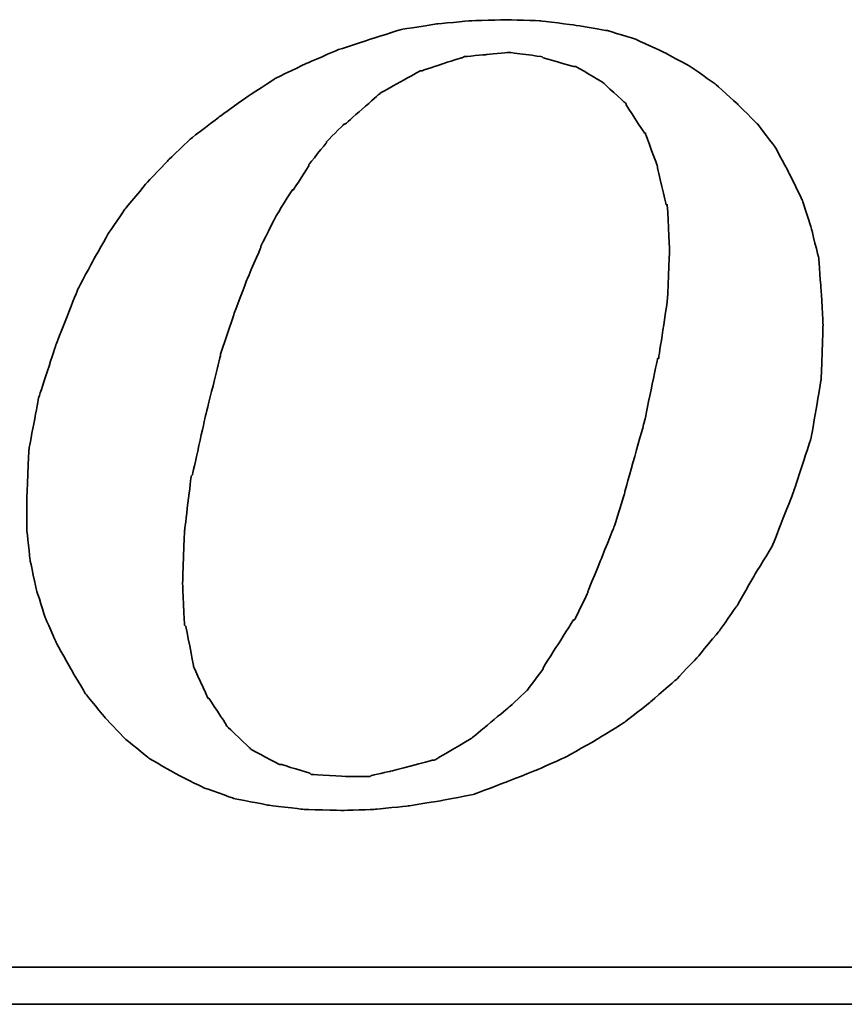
# Model space of a CAD drawing. Header units: millimetres. Extents: x -9 to 423, y 107 to 253.
# Tile 50 of 56: x 331.82 to 339.11, y 142.51 to 151.22. Entities that reach past the tile are written whole.
import ezdxf

# ---------------------------------------------------------------- set-up
doc = ezdxf.new("R2010")
doc.units = ezdxf.units.MM
doc.header["$LTSCALE"] = 0.15
doc.layers.add('DIM', color=4, linetype='CONTINUOUS')
doc.layers.add('layer 1', color=7, linetype='CONTINUOUS')

# ---------------------------------------------------------------- blocks, each defined once
blk = doc.blocks.new('TBI MOTION logo(完整正式版)')
at = {"layer": 'layer 1', "color": 22, "lineweight": 35}
for points, knots in [([(35.79625, -6.98375), (35.79625, -6.98375), (36.23125, -7.43875), (36.23125, -7.43875), (36.23125, -7.43875), (36.23125, -7.43875), (36.75625, -7.87125), (36.75625, -7.87125), (36.75625, -7.87125), (36.75625, -7.87125), (37.33125, -8.20375), (37.33125, -8.20375), (37.33125, -8.20375), (37.33125, -8.20375), (37.95625, -8.51875), (37.95625, -8.51875), (37.95625, -8.51875), (37.95625, -8.51875), (38.62625, -8.75875), (38.62625, -8.75875), (38.62625, -8.75875), (38.62625, -8.75875), (39.37125, -8.90375), (39.37125, -8.90375), (39.37125, -8.90375), (39.37125, -8.90375), (40.14125, -8.99875), (40.14125, -8.99875), (40.14125, -8.99875), (40.14125, -8.99875), (41.02625, -9.02375), (41.02625, -9.02375), (41.02625, -9.02375), (41.02625, -9.02375), (41.74625, -8.99875), (41.74625, -8.99875), (41.74625, -8.99875), (41.74625, -8.99875), (42.46625, -8.92375), (42.46625, -8.92375), (42.46625, -8.92375), (42.46625, -8.92375), (43.21125, -8.80625), (43.21125, -8.80625), (43.21125, -8.80625), (43.21125, -8.80625), (43.93125, -8.66375), (43.93125, -8.66375), (43.93125, -8.66375), (43.93125, -8.66375), (44.62625, -8.39875), (44.62625, -8.39875), (44.62625, -8.39875), (44.62625, -8.39875), (45.29625, -8.13375), (45.29625, -8.13375), (45.29625, -8.13375), (45.29625, -8.13375), (45.94625, -7.84375), (45.94625, -7.84375), (45.94625, -7.84375), (45.94625, -7.84375), (46.61625, -7.46375), (46.61625, -7.46375), (46.61625, -7.46375), (46.61625, -7.46375), (47.24125, -7.07875), (47.24125, -7.07875), (47.24125, -7.07875), (47.24125, -7.07875), (47.81625, -6.62375), (47.81625, -6.62375), (47.81625, -6.62375), (47.81625, -6.62375), (48.36875, -6.14375), (48.36875, -6.14375), (48.36875, -6.14375), (48.36875, -6.14375), (48.84625, -5.64125), (48.84625, -5.64125), (48.84625, -5.64125), (48.84625, -5.64125), (49.32625, -5.06375), (49.32625, -5.06375), (49.32625, -5.06375), (49.32625, -5.06375), (49.71125, -4.51374), (49.71125, -4.51374), (49.71125, -4.51374), (49.71125, -4.51374), (50.09625, -3.83874), (50.09625, -3.83874), (50.09625, -3.83874), (50.09625, -3.83874), (50.48125, -3.21374), (50.48125, -3.21374), (50.48125, -3.21374), (50.48125, -3.21374), (50.96125, -1.99125), (50.96125, -1.99125), (50.96125, -1.99125), (50.96125, -1.99125), (51.34375, -0.81875), (51.34375, -0.81875), (51.34375, -0.81875), (51.34375, -0.81875), (51.56125, 0.45624), (51.56125, 0.45624), (51.56125, 0.45624), (51.56125, 0.45624), (51.60625, 1.67624), (51.60625, 1.67624), (51.60625, 1.67624), (51.60625, 1.67624), (51.56125, 2.44625), (51.56125, 2.44625), (51.56125, 2.44625), (51.56125, 2.44625), (51.51125, 3.14125), (51.51125, 3.14125), (51.51125, 3.14125), (51.51125, 3.14125), (51.34375, 3.81125), (51.34375, 3.81125), (51.34375, 3.81125), (51.34375, 3.81125), (51.15125, 4.41125), (51.15125, 4.41125), (51.15125, 4.41125), (51.15125, 4.41125), (50.86125, 5.01125), (50.86125, 5.01125), (50.86125, 5.01125), (50.86125, 5.01125), (50.55125, 5.58875), (50.55125, 5.58875), (50.55125, 5.58875), (50.55125, 5.58875), (50.16625, 6.09125), (50.16625, 6.09125), (50.16625, 6.09125), (50.16625, 6.09125), (49.71125, 6.54875), (49.71125, 6.54875), (49.71125, 6.54875), (49.71125, 6.54875), (49.23125, 6.98125), (49.23125, 6.98125), (49.23125, 6.98125), (49.23125, 6.98125), (48.67875, 7.36625), (48.67875, 7.36625), (48.67875, 7.36625), (48.67875, 7.36625), (48.10375, 7.67625), (48.10375, 7.67625), (48.10375, 7.67625), (48.10375, 7.67625), (47.48125, 7.96375), (47.48125, 7.96375), (47.48125, 7.96375), (47.48125, 7.96375), (46.85625, 8.15625), (46.85625, 8.15625), (46.85625, 8.15625), (46.85625, 8.15625), (46.13625, 8.27624), (46.13625, 8.27624), (46.13625, 8.27624), (46.13625, 8.27624), (45.39125, 8.37125), (45.39125, 8.37125), (45.39125, 8.37125), (45.39125, 8.37125), (44.62625, 8.39624), (44.62625, 8.39624), (44.62625, 8.39624), (44.62625, 8.39624), (43.83625, 8.37125), (43.83625, 8.37125), (43.83625, 8.37125), (43.83625, 8.37125), (43.09125, 8.30125), (43.09125, 8.30125), (43.09125, 8.30125), (43.09125, 8.30125), (42.32125, 8.18125), (42.32125, 8.18125), (42.32125, 8.18125), (42.32125, 8.18125), (41.62875, 7.96375), (41.62875, 7.96375), (41.62875, 7.96375), (41.62875, 7.96375), (40.90625, 7.72625), (40.90625, 7.72625), (40.90625, 7.72625), (40.90625, 7.72625), (40.23624, 7.43625), (40.23624, 7.43625), (40.23624, 7.43625), (40.23624, 7.43625), (39.54124, 7.10125), (39.54124, 7.10125), (39.54124, 7.10125), (39.54124, 7.10125), (38.91625, 6.69125), (38.91625, 6.69125), (38.91625, 6.69125), (38.91625, 6.69125), (38.31625, 6.26125), (38.31625, 6.26125), (38.31625, 6.26125), (38.31625, 6.26125), (37.69125, 5.78125), (37.69125, 5.78125), (37.69125, 5.78125), (37.69125, 5.78125), (37.18625, 5.30125), (37.18625, 5.30125), (37.18625, 5.30125), (37.18625, 5.30125), (36.70625, 4.79624), (36.70625, 4.79624), (36.70625, 4.79624), (36.70625, 4.79624), (36.23125, 4.22125), (36.23125, 4.22125), (36.23125, 4.22125), (36.23125, 4.22125), (35.87124, 3.69375), (35.87124, 3.69375), (35.87124, 3.69375), (35.87124, 3.69375), (35.53125, 3.09125), (35.53125, 3.09125), (35.53125, 3.09125), (35.53125, 3.09125), (35.19875, 2.47125), (35.19875, 2.47125), (35.19875, 2.47125), (35.19875, 2.47125), (34.71625, 1.24625), (34.71625, 1.24625), (34.71625, 1.24625), (34.71625, 1.24625), (34.33125, 0.06874), (34.33125, 0.06874), (34.33125, 0.06874), (34.33125, 0.06874), (34.11625, -1.07875), (34.11625, -1.07875), (34.11625, -1.07875), (34.11625, -1.07875), (34.07125, -2.15875), (34.07125, -2.15875), (34.07125, -2.15875), (34.07125, -2.15875), (34.07125, -2.85375), (34.07125, -2.85375), (34.07125, -2.85375), (34.07125, -2.85375), (34.14125, -3.50375), (34.14125, -3.50375), (34.14125, -3.50375), (34.14125, -3.50375), (34.28625, -4.17375), (34.28625, -4.17375), (34.28625, -4.17375), (34.28625, -4.17375), (34.47625, -4.77624), (34.47625, -4.77624), (34.47625, -4.77624), (34.47625, -4.77624), (34.71625, -5.32625), (34.71625, -5.32625), (34.71625, -5.32625), (34.71625, -5.32625), (35.05375, -5.92875), (35.05375, -5.92875), (35.05375, -5.92875), (35.05375, -5.92875), (35.36375, -6.45375), (35.36375, -6.45375), (35.36375, -6.45375), (35.36375, -6.45375), (35.79625, -6.98375), (35.79625, -6.98375)], [0, 0, 0, 0, 0.01388889, 0.01388889, 0.01388889, 0.0138889, 0.02777778, 0.02777778, 0.02777778, 0.02777779, 0.04166667, 0.04166667, 0.04166667, 0.04166668, 0.05555556, 0.05555556, 0.05555556, 0.05555557, 0.06944444, 0.06944444, 0.06944444, 0.06944445, 0.08333333, 0.08333333, 0.08333333, 0.08333334, 0.09722222, 0.09722222, 0.09722222, 0.09722223, 0.11111111, 0.11111111, 0.11111111, 0.11111112, 0.125, 0.125, 0.125, 0.12500001, 0.13888889, 0.13888889, 0.13888889, 0.1388889, 0.15277778, 0.15277778, 0.15277778, 0.15277779, 0.16666667, 0.16666667, 0.16666667, 0.16666668, 0.18055556, 0.18055556, 0.18055556, 0.18055557, 0.19444444, 0.19444444, 0.19444444, 0.19444445, 0.20833333, 0.20833333, 0.20833333, 0.20833334, 0.22222222, 0.22222222, 0.22222222, 0.22222223, 0.23611111, 0.23611111, 0.23611111, 0.23611112, 0.25, 0.25, 0.25, 0.25000001, 0.26388889, 0.26388889, 0.26388889, 0.2638889, 0.27777778, 0.27777778, 0.27777778, 0.27777779, 0.29166667, 0.29166667, 0.29166667, 0.29166668, 0.30555556, 0.30555556, 0.30555556, 0.30555557, 0.31944444, 0.31944444, 0.31944444, 0.31944445, 0.33333333, 0.33333333, 0.33333333, 0.33333334, 0.34722222, 0.34722222, 0.34722222, 0.34722223, 0.36111111, 0.36111111, 0.36111111, 0.36111112, 0.375, 0.375, 0.375, 0.37500001, 0.38888889, 0.38888889, 0.38888889, 0.3888889, 0.40277778, 0.40277778, 0.40277778, 0.40277779, 0.41666667, 0.41666667, 0.41666667, 0.41666668, 0.43055556, 0.43055556, 0.43055556, 0.43055557, 0.44444444, 0.44444444, 0.44444444, 0.44444445, 0.45833333, 0.45833333, 0.45833333, 0.45833334, 0.47222222, 0.47222222, 0.47222222, 0.47222223, 0.48611111, 0.48611111, 0.48611111, 0.48611112, 0.5, 0.5, 0.5, 0.50000001, 0.51388889, 0.51388889, 0.51388889, 0.5138889, 0.52777778, 0.52777778, 0.52777778, 0.52777779, 0.54166667, 0.54166667, 0.54166667, 0.54166668, 0.55555556, 0.55555556, 0.55555556, 0.55555557, 0.56944444, 0.56944444, 0.56944444, 0.56944445, 0.58333333, 0.58333333, 0.58333333, 0.58333334, 0.59722222, 0.59722222, 0.59722222, 0.59722223, 0.61111111, 0.61111111, 0.61111111, 0.61111112, 0.625, 0.625, 0.625, 0.62500001, 0.63888889, 0.63888889, 0.63888889, 0.6388889, 0.65277778, 0.65277778, 0.65277778, 0.65277779, 0.66666667, 0.66666667, 0.66666667, 0.66666668, 0.68055556, 0.68055556, 0.68055556, 0.68055557, 0.69444444, 0.69444444, 0.69444444, 0.69444445, 0.70833333, 0.70833333, 0.70833333, 0.70833334, 0.72222222, 0.72222222, 0.72222222, 0.72222223, 0.73611111, 0.73611111, 0.73611111, 0.73611112, 0.75, 0.75, 0.75, 0.75000001, 0.76388889, 0.76388889, 0.76388889, 0.7638889, 0.77777778, 0.77777778, 0.77777778, 0.77777779, 0.79166667, 0.79166667, 0.79166667, 0.79166668, 0.80555556, 0.80555556, 0.80555556, 0.80555557, 0.81944444, 0.81944444, 0.81944444, 0.81944445, 0.83333333, 0.83333333, 0.83333333, 0.83333334, 0.84722222, 0.84722222, 0.84722222, 0.84722223, 0.86111111, 0.86111111, 0.86111111, 0.86111112, 0.875, 0.875, 0.875, 0.87500001, 0.88888889, 0.88888889, 0.88888889, 0.8888889, 0.90277778, 0.90277778, 0.90277778, 0.90277779, 0.91666667, 0.91666667, 0.91666667, 0.91666668, 0.93055556, 0.93055556, 0.93055556, 0.93055557, 0.94444444, 0.94444444, 0.94444444, 0.94444445, 0.95833333, 0.95833333, 0.95833333, 0.95833334, 0.97222222, 0.97222222, 0.97222222, 0.97222223, 0.98611111, 0.98611111, 0.98611111, 0.98611112, 1, 1, 1, 1]), ([(38.33875, 1.03124), (38.33875, 1.03124), (38.62625, 1.89625), (38.62625, 1.89625), (38.62625, 1.89625), (38.62625, 1.89625), (38.91625, 2.66375), (38.91625, 2.66375), (38.91625, 2.66375), (38.91625, 2.66375), (39.22625, 3.38125), (39.22625, 3.38125), (39.22625, 3.38125), (39.22625, 3.38125), (39.22625, 3.40624), (39.22625, 3.40624), (39.22625, 3.40624), (39.22625, 3.40624), (39.56124, 4.07624), (39.56124, 4.07624), (39.56124, 4.07624), (39.56124, 4.07624), (39.92125, 4.65125), (39.92125, 4.65125), (39.92125, 4.65125), (39.92125, 4.65125), (39.94625, 4.65125), (39.94625, 4.65125), (39.94625, 4.65125), (39.94625, 4.65125), (40.28125, 5.17875), (40.28125, 5.17875), (40.28125, 5.17875), (40.28125, 5.17875), (40.28125, 5.20375), (40.28125, 5.20375), (40.28125, 5.20375), (40.28125, 5.20375), (40.66875, 5.68625), (40.66875, 5.68625), (40.66875, 5.68625), (40.66875, 5.68625), (40.66875, 5.70625), (40.66875, 5.70625), (40.66875, 5.70625), (40.66875, 5.70625), (41.05124, 6.09125), (41.05124, 6.09125), (41.05124, 6.09125), (41.05124, 6.09125), (41.07625, 6.09125), (41.07625, 6.09125), (41.07625, 6.09125), (41.07625, 6.09125), (41.84125, 6.76625), (41.84125, 6.76625), (41.84125, 6.76625), (41.84125, 6.76625), (41.86625, 6.78625), (41.86625, 6.78625), (41.86625, 6.78625), (41.86625, 6.78625), (42.73125, 7.26624), (42.73125, 7.26624), (42.73125, 7.26624), (42.73125, 7.26624), (42.75625, 7.26624), (42.75625, 7.26624), (42.75625, 7.26624), (42.75625, 7.26624), (43.18625, 7.41125), (43.18625, 7.41125), (43.18625, 7.41125), (43.18625, 7.41125), (43.64125, 7.55625), (43.64125, 7.55625), (43.64125, 7.55625), (43.64125, 7.55625), (43.66625, 7.55625), (43.66625, 7.55625), (43.66625, 7.55625), (43.66625, 7.55625), (43.69125, 7.58124), (43.69125, 7.58124), (43.69125, 7.58124), (43.69125, 7.58124), (44.19125, 7.62625), (44.19125, 7.62625), (44.19125, 7.62625), (44.19125, 7.62625), (44.67125, 7.67625), (44.67125, 7.67625), (44.67125, 7.67625), (44.67125, 7.67625), (44.69625, 7.67625), (44.69625, 7.67625), (44.69625, 7.67625), (44.69625, 7.67625), (45.41875, 7.58124), (45.41875, 7.58124), (45.41875, 7.58124), (45.41875, 7.58124), (45.44125, 7.55625), (45.44125, 7.55625), (45.44125, 7.55625), (45.44125, 7.55625), (46.11125, 7.36625), (46.11125, 7.36625), (46.11125, 7.36625), (46.11125, 7.36625), (46.13625, 7.36625), (46.13625, 7.36625), (46.13625, 7.36625), (46.13625, 7.36625), (46.15875, 7.36625), (46.15875, 7.36625), (46.15875, 7.36625), (46.15875, 7.36625), (46.73625, 7.02624), (46.73625, 7.02624), (46.73625, 7.02624), (46.73625, 7.02624), (46.76125, 7.00624), (46.76125, 7.00624), (46.76125, 7.00624), (46.76125, 7.00624), (47.24125, 6.57124), (47.24125, 6.57124), (47.24125, 6.57124), (47.24125, 6.57124), (47.26625, 6.54875), (47.26625, 6.54875), (47.26625, 6.54875), (47.26625, 6.54875), (47.26625, 6.52375), (47.26625, 6.52375), (47.26625, 6.52375), (47.26625, 6.52375), (47.67375, 5.89875), (47.67375, 5.89875), (47.67375, 5.89875), (47.67375, 5.89875), (47.69625, 5.89875), (47.69625, 5.89875), (47.69625, 5.89875), (47.69625, 5.89875), (47.69625, 5.87625), (47.69625, 5.87625), (47.69625, 5.87625), (47.69625, 5.87625), (47.96125, 5.15625), (47.96125, 5.15625), (47.96125, 5.15625), (47.96125, 5.15625), (47.96125, 5.13125), (47.96125, 5.13125), (47.96125, 5.13125), (47.96125, 5.13125), (48.15125, 4.31875), (48.15125, 4.31875), (48.15125, 4.31875), (48.15125, 4.31875), (48.17625, 4.31875), (48.17625, 4.31875), (48.17625, 4.31875), (48.17625, 4.31875), (48.17625, 4.29125), (48.17625, 4.29125), (48.17625, 4.29125), (48.17625, 4.29125), (48.22625, 3.33125), (48.22625, 3.33125), (48.22625, 3.33125), (48.22625, 3.33125), (48.22625, 3.30875), (48.22625, 3.30875), (48.22625, 3.30875), (48.22625, 3.30875), (48.17625, 2.20624), (48.17625, 2.20624), (48.17625, 2.20624), (48.17625, 2.20624), (48.17625, 2.18124), (48.17625, 2.18124), (48.17625, 2.18124), (48.17625, 2.18124), (47.98375, 0.93624), (47.98375, 0.93624), (47.98375, 0.93624), (47.98375, 0.93624), (47.96125, 0.93624), (47.96125, 0.93624), (47.96125, 0.93624), (47.96125, 0.93624), (47.67375, -0.45874), (47.67375, -0.45874), (47.67375, -0.45874), (47.67375, -0.45874), (47.24125, -1.99125), (47.24125, -1.99125), (47.24125, -1.99125), (47.24125, -1.99125), (47.24125, -2.01874), (47.24125, -2.01874), (47.24125, -2.01874), (47.24125, -2.01874), (47.00125, -2.78375), (47.00125, -2.78375), (47.00125, -2.78375), (47.00125, -2.78375), (46.71125, -3.50375), (46.71125, -3.50375), (46.71125, -3.50375), (46.71125, -3.50375), (46.42625, -4.19875), (46.42625, -4.19875), (46.42625, -4.19875), (46.42625, -4.19875), (46.42625, -4.22375), (46.42625, -4.22375), (46.42625, -4.22375), (46.42625, -4.22375), (46.13625, -4.82374), (46.13625, -4.82374), (46.13625, -4.82374), (46.13625, -4.82374), (46.11125, -4.82374), (46.11125, -4.82374), (46.11125, -4.82374), (46.11125, -4.82374), (45.77625, -5.35125), (45.77625, -5.35125), (45.77625, -5.35125), (45.77625, -5.35125), (45.44125, -5.87875), (45.44125, -5.87875), (45.44125, -5.87875), (45.44125, -5.87875), (45.44125, -5.90375), (45.44125, -5.90375), (45.44125, -5.90375), (45.44125, -5.90375), (45.10625, -6.35875), (45.10625, -6.35875), (45.10625, -6.35875), (45.10625, -6.35875), (45.08125, -6.38375), (45.08125, -6.38375), (45.08125, -6.38375), (45.08125, -6.38375), (44.69625, -6.74375), (44.69625, -6.74375), (44.69625, -6.74375), (44.69625, -6.74375), (43.88375, -7.41625), (43.88375, -7.41625), (43.88375, -7.41625), (43.88375, -7.41625), (43.85625, -7.43875), (43.85625, -7.43875), (43.85625, -7.43875), (43.85625, -7.43875), (43.04125, -7.91875), (43.04125, -7.91875), (43.04125, -7.91875), (43.04125, -7.91875), (43.01625, -7.91875), (43.01625, -7.91875), (43.01625, -7.91875), (43.01625, -7.91875), (42.99625, -7.91875), (42.99625, -7.91875), (42.99625, -7.91875), (42.99625, -7.91875), (42.08125, -8.15875), (42.08125, -8.15875), (42.08125, -8.15875), (42.08125, -8.15875), (41.65125, -8.25625), (41.65125, -8.25625), (41.65125, -8.25625), (41.65125, -8.25625), (41.62875, -8.27875), (41.62875, -8.27875), (41.62875, -8.27875), (41.62875, -8.27875), (41.60125, -8.27875), (41.60125, -8.27875), (41.60125, -8.27875), (41.60125, -8.27875), (41.12125, -8.27875), (41.12125, -8.27875), (41.12125, -8.27875), (41.12125, -8.27875), (40.35624, -8.23125), (40.35624, -8.23125), (40.35624, -8.23125), (40.35624, -8.23125), (40.33125, -8.23125), (40.33125, -8.23125), (40.33125, -8.23125), (40.33125, -8.23125), (40.30625, -8.20375), (40.30625, -8.20375), (40.30625, -8.20375), (40.30625, -8.20375), (39.68375, -8.01375), (39.68375, -8.01375), (39.68375, -8.01375), (39.68375, -8.01375), (39.66124, -8.01375), (39.66124, -8.01375), (39.66124, -8.01375), (39.66124, -8.01375), (39.63625, -8.01375), (39.63625, -8.01375), (39.63625, -8.01375), (39.63625, -8.01375), (39.01125, -7.67875), (39.01125, -7.67875), (39.01125, -7.67875), (39.01125, -7.67875), (38.98875, -7.65375), (38.98875, -7.65375), (38.98875, -7.65375), (38.98875, -7.65375), (38.48625, -7.17375), (38.48625, -7.17375), (38.48625, -7.17375), (38.48625, -7.17375), (38.45875, -7.14875), (38.45875, -7.14875), (38.45875, -7.14875), (38.45875, -7.14875), (38.45875, -7.12875), (38.45875, -7.12875), (38.45875, -7.12875), (38.45875, -7.12875), (38.07625, -6.54875), (38.07625, -6.54875), (38.07625, -6.54875), (38.07625, -6.54875), (38.05125, -6.54875), (38.05125, -6.54875), (38.05125, -6.54875), (38.05125, -6.54875), (38.05125, -6.52875), (38.05125, -6.52875), (38.05125, -6.52875), (38.05125, -6.52875), (37.74125, -5.85375), (37.74125, -5.85375), (37.74125, -5.85375), (37.74125, -5.85375), (37.74125, -5.82875), (37.74125, -5.82875), (37.74125, -5.82875), (37.74125, -5.82875), (37.57375, -4.96875), (37.57375, -4.96875), (37.57375, -4.96875), (37.57375, -4.96875), (37.54625, -4.94375), (37.54625, -4.94375), (37.54625, -4.94375), (37.54625, -4.94375), (37.50125, -4.03375), (37.50125, -4.03375), (37.50125, -4.03375), (37.50125, -4.03375), (37.50125, -4.00875), (37.50125, -4.00875), (37.50125, -4.00875), (37.50125, -4.00875), (37.54625, -2.85375), (37.54625, -2.85375), (37.54625, -2.85375), (37.54625, -2.85375), (37.69125, -1.65875), (37.69125, -1.65875), (37.69125, -1.65875), (37.69125, -1.65875), (37.71624, -1.63375), (37.71624, -1.63375), (37.71624, -1.63375), (37.71624, -1.63375), (38.00375, -0.33875), (38.00375, -0.33875), (38.00375, -0.33875), (38.00375, -0.33875), (38.33875, 1.00624), (38.33875, 1.00624), (38.33875, 1.00624), (38.33875, 1.00624), (38.33875, 1.03124), (38.33875, 1.03124)], [0, 0, 0, 0, 0.01010101, 0.01010101, 0.01010101, 0.01010102, 0.02020202, 0.02020202, 0.02020202, 0.02020203, 0.03030303, 0.03030303, 0.03030303, 0.03030304, 0.04040404, 0.04040404, 0.04040404, 0.04040405, 0.05050505, 0.05050505, 0.05050505, 0.05050506, 0.06060606, 0.06060606, 0.06060606, 0.06060607, 0.07070707, 0.07070707, 0.07070707, 0.07070708, 0.08080808, 0.08080808, 0.08080808, 0.08080809, 0.09090909, 0.09090909, 0.09090909, 0.0909091, 0.1010101, 0.1010101, 0.1010101, 0.10101011, 0.11111111, 0.11111111, 0.11111111, 0.11111112, 0.12121212, 0.12121212, 0.12121212, 0.12121213, 0.13131313, 0.13131313, 0.13131313, 0.13131314, 0.14141414, 0.14141414, 0.14141414, 0.14141415, 0.15151515, 0.15151515, 0.15151515, 0.15151516, 0.16161616, 0.16161616, 0.16161616, 0.16161617, 0.17171717, 0.17171717, 0.17171717, 0.17171718, 0.18181818, 0.18181818, 0.18181818, 0.18181819, 0.19191919, 0.19191919, 0.19191919, 0.1919192, 0.2020202, 0.2020202, 0.2020202, 0.20202021, 0.21212121, 0.21212121, 0.21212121, 0.21212122, 0.22222222, 0.22222222, 0.22222222, 0.22222223, 0.23232323, 0.23232323, 0.23232323, 0.23232324, 0.24242424, 0.24242424, 0.24242424, 0.24242425, 0.25252525, 0.25252525, 0.25252525, 0.25252526, 0.26262626, 0.26262626, 0.26262626, 0.26262627, 0.27272727, 0.27272727, 0.27272727, 0.27272728, 0.28282828, 0.28282828, 0.28282828, 0.28282829, 0.29292929, 0.29292929, 0.29292929, 0.2929293, 0.3030303, 0.3030303, 0.3030303, 0.30303031, 0.31313131, 0.31313131, 0.31313131, 0.31313132, 0.32323232, 0.32323232, 0.32323232, 0.32323233, 0.33333333, 0.33333333, 0.33333333, 0.33333334, 0.34343434, 0.34343434, 0.34343434, 0.34343435, 0.35353535, 0.35353535, 0.35353535, 0.35353536, 0.36363636, 0.36363636, 0.36363636, 0.36363637, 0.37373737, 0.37373737, 0.37373737, 0.37373738, 0.38383838, 0.38383838, 0.38383838, 0.38383839, 0.39393939, 0.39393939, 0.39393939, 0.3939394, 0.4040404, 0.4040404, 0.4040404, 0.40404041, 0.41414141, 0.41414141, 0.41414141, 0.41414142, 0.42424242, 0.42424242, 0.42424242, 0.42424243, 0.43434343, 0.43434343, 0.43434343, 0.43434344, 0.44444444, 0.44444444, 0.44444444, 0.44444445, 0.45454545, 0.45454545, 0.45454545, 0.45454546, 0.46464646, 0.46464646, 0.46464646, 0.46464647, 0.47474747, 0.47474747, 0.47474747, 0.47474748, 0.48484848, 0.48484848, 0.48484848, 0.48484849, 0.49494949, 0.49494949, 0.49494949, 0.4949495, 0.50505051, 0.50505051, 0.50505051, 0.50505052, 0.51515152, 0.51515152, 0.51515152, 0.51515153, 0.52525253, 0.52525253, 0.52525253, 0.52525254, 0.53535354, 0.53535354, 0.53535354, 0.53535355, 0.54545455, 0.54545455, 0.54545455, 0.54545456, 0.55555556, 0.55555556, 0.55555556, 0.55555557, 0.56565657, 0.56565657, 0.56565657, 0.56565658, 0.57575758, 0.57575758, 0.57575758, 0.57575759, 0.58585859, 0.58585859, 0.58585859, 0.5858586, 0.5959596, 0.5959596, 0.5959596, 0.59595961, 0.60606061, 0.60606061, 0.60606061, 0.60606062, 0.61616162, 0.61616162, 0.61616162, 0.61616163, 0.62626263, 0.62626263, 0.62626263, 0.62626264, 0.63636364, 0.63636364, 0.63636364, 0.63636365, 0.64646465, 0.64646465, 0.64646465, 0.64646466, 0.65656566, 0.65656566, 0.65656566, 0.65656567, 0.66666667, 0.66666667, 0.66666667, 0.66666668, 0.67676768, 0.67676768, 0.67676768, 0.67676769, 0.68686869, 0.68686869, 0.68686869, 0.6868687, 0.6969697, 0.6969697, 0.6969697, 0.69696971, 0.70707071, 0.70707071, 0.70707071, 0.70707072, 0.71717172, 0.71717172, 0.71717172, 0.71717173, 0.72727273, 0.72727273, 0.72727273, 0.72727274, 0.73737374, 0.73737374, 0.73737374, 0.73737375, 0.74747475, 0.74747475, 0.74747475, 0.74747476, 0.75757576, 0.75757576, 0.75757576, 0.75757577, 0.76767677, 0.76767677, 0.76767677, 0.76767678, 0.77777778, 0.77777778, 0.77777778, 0.77777779, 0.78787879, 0.78787879, 0.78787879, 0.7878788, 0.7979798, 0.7979798, 0.7979798, 0.79797981, 0.80808081, 0.80808081, 0.80808081, 0.80808082, 0.81818182, 0.81818182, 0.81818182, 0.81818183, 0.82828283, 0.82828283, 0.82828283, 0.82828284, 0.83838384, 0.83838384, 0.83838384, 0.83838385, 0.84848485, 0.84848485, 0.84848485, 0.84848486, 0.85858586, 0.85858586, 0.85858586, 0.85858587, 0.86868687, 0.86868687, 0.86868687, 0.86868688, 0.87878788, 0.87878788, 0.87878788, 0.87878789, 0.88888889, 0.88888889, 0.88888889, 0.8888889, 0.8989899, 0.8989899, 0.8989899, 0.89898991, 0.90909091, 0.90909091, 0.90909091, 0.90909092, 0.91919192, 0.91919192, 0.91919192, 0.91919193, 0.92929293, 0.92929293, 0.92929293, 0.92929294, 0.93939394, 0.93939394, 0.93939394, 0.93939395, 0.94949495, 0.94949495, 0.94949495, 0.94949496, 0.95959596, 0.95959596, 0.95959596, 0.95959597, 0.96969697, 0.96969697, 0.96969697, 0.96969698, 0.97979798, 0.97979798, 0.97979798, 0.97979799, 0.98989899, 0.98989899, 0.98989899, 0.989899, 1, 1, 1, 1]), ([(75.90875, -9.47875), (75.90875, -9.47875), (75.90875, -12.28625), (75.90875, -12.28625), (75.90875, -12.28625), (75.90875, -12.28625), (75.90875, -12.47875), (75.90875, -12.47875), (75.90875, -12.47875), (75.90875, -12.47875), (75.71625, -12.47875), (75.71625, -12.47875), (75.71625, -12.47875), (75.71625, -12.47875), (-88.32875, -12.47875), (-88.32875, -12.47875), (-88.32875, -12.47875), (-88.32875, -12.47875), (-88.32875, -13.29375), (-88.32875, -13.29375), (-88.32875, -13.29375), (-88.32875, -13.29375), (82.89125, -13.29375), (82.89125, -13.29375), (82.89125, -13.29375), (82.89125, -13.29375), (75.90875, -9.47875), (75.90875, -9.47875)], [0, 0, 0, 0, 0.14285714, 0.14285714, 0.14285714, 0.14285715, 0.28571429, 0.28571429, 0.28571429, 0.2857143, 0.42857143, 0.42857143, 0.42857143, 0.42857144, 0.57142857, 0.57142857, 0.57142857, 0.57142858, 0.71428571, 0.71428571, 0.71428571, 0.71428572, 0.85714286, 0.85714286, 0.85714286, 0.85714287, 1, 1, 1, 1])]:
    blk.add_open_spline(points, degree=3, knots=knots, dxfattribs=at)

msp = doc.modelspace()

# ---------------------------------------------------------------- block references
at = {"layer": 'DIM', "color": 7, "xscale": 0.4013856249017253, "yscale": 0.4013856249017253, "zscale": 0.4013856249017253}
msp.add_blockref('TBI MOTION logo(完整正式版)', (318.2055, 147.8464), dxfattribs=at)

doc.saveas('drawing.dxf')
